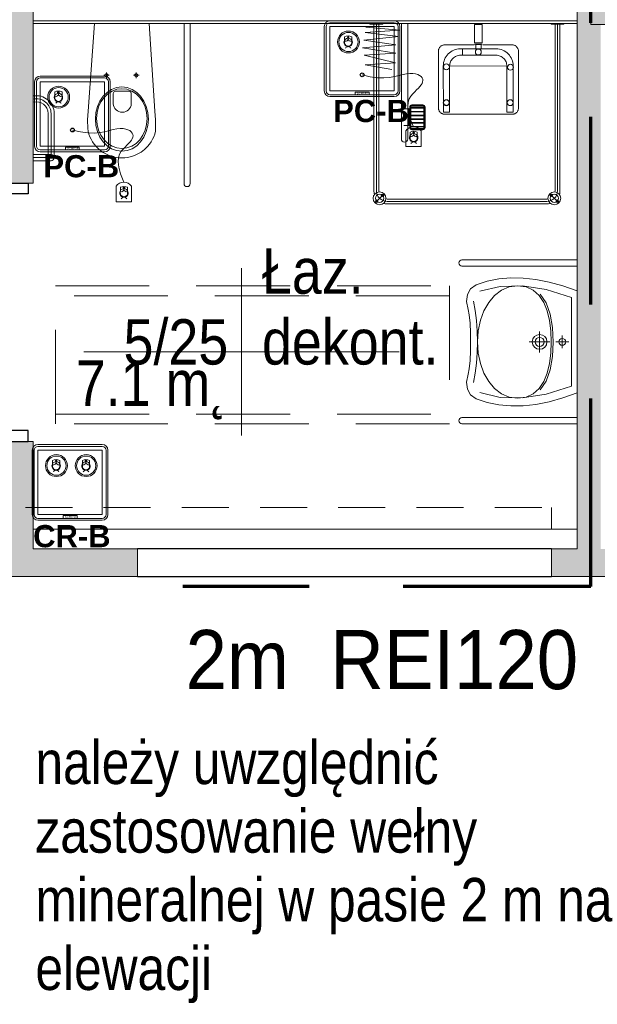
# Model space of a CAD drawing. Header units: centimetres. Extents: x -1316 to 21770, y -8842 to 3590.
# Tile 10 of 125: x -317 to -24, y -109 to 391. Entities that reach past the tile are written whole.
import ezdxf

# ---------------------------------------------------------------- set-up
doc = ezdxf.new("R2010")
doc.units = ezdxf.units.CM
for name, pattern in [('Długa kreska', [142.875, 95.25, -47.625]), ('Hidden', [71.4375, 47.625, -23.8125]), ('Ponad', [39.688, 23.813, -15.875]), ('Ukryte', [71.438, 47.625, -23.813])]:
    doc.linetypes.add(name, pattern=pattern)
for name, color, linetype, lineweight in [('A-AREA-IDEN', 2, 'Continuous', 13), ('A-DETL', 90, 'Continuous', 9), ('A-DETL-GENF', 92, 'Continuous', 9), ('A-DETL-HDLN', 90, 'Ukryte', 9), ('A-DETL-MEDM', 33, 'Continuous', 13), ('A-DOOR', 31, 'Continuous', 13), ('A-FLOR-OVHD', 1, 'Ponad', 9), ('A-WALL', 113, 'Continuous', 13), ('A-WALL-FNSH', 113, 'Continuous', 13), ('A-WALL-PATT', 111, 'Continuous', 13), ('G-ANNO-TEXT', 231, 'Continuous', 13), ('P-SANR-FIXT', 6, 'Continuous', 9), ('PRZYW_Elementy_inst_przyw', 7, 'Continuous', 9), ('S-COLS', 52, 'Continuous', 13)]:
    doc.layers.add(name, color=color, linetype=linetype, lineweight=lineweight)
doc.styles.add('adam', font='arialbd.ttf')
doc.styles.add('Arial Narrow', font='ARIALN.TTF', dxfattribs={"height": 22})
doc.styles.add('Arial_11', font='arial.ttf', dxfattribs={"width": 0.85, "height": 23})
doc.styles.add('Arial_9', font='arial.ttf', dxfattribs={"width": 0.9, "height": 30})

# ---------------------------------------------------------------- blocks, each defined once
blk = doc.blocks.new('M_Concrete-rengular-Column - 300 x 400mm-1794511-5_piętro III __10_50 m_ - stan projektowany')
at = {"layer": 'S-COLS', "lineweight": 9}
blk.add_hatch(color=254, dxfattribs=at).paths.add_polyline_path([(15, -20), (15, 20), (-15, 20), (-15, -20)], flags=0)
for p, q in [((15, 20), (-15, 20)), ((-15, 20), (-15, -20)), ((15, -20), (15, 20)), ((-15, -20), (15, -20))]:
    blk.add_line(p, q, dxfattribs=at)
blk = doc.blocks.new('miska ustępowa dla N_35_5x54 wisząca koło narożna - Type 1-2357502-5_piętro III __10_50 m_ - stan projektowany')
at = {"layer": 'P-SANR-FIXT'}
for p, q in [((-1.4, -19.5), (-4.56, -64.06)), ((29.22, -64.06), (26.4, -19.5)), ((44.09, -100.7), (44.09, -19.5)), ((47.21, -100.7), (47.21, -19.5)), ((4.69, -44.4), (4.69, -47.2)), ((19.8, -44.4), (19.8, -47.2)), ((3.32, -45.81), (6.14, -45.81)), ((18.43, -45.81), (21.25, -45.81)), ((16.4, -53.83), (9.09, -53.83)), ((8.17, -55.1), (8.17, -60.22)), ((17.32, -60.22), (17.32, -55.1)), ((-4.56, -64.06), (-4.88, -68.39)), ((29.58, -68.39), (29.22, -64.06)), ((-24.94, -65.13), (-24.94, -86)), ((-23.38, -65.13), (-23.38, -87.56)), ((-21.82, -65.13), (-21.82, -87.56)), ((-4.88, -68.39), (-4.82, -72.82)), ((29.53, -72.82), (29.58, -68.39)), ((-4.82, -72.82), (-4.57, -74.18)), ((-4.57, -74.18), (-4.19, -75.59)), ((29.19, -75.59), (29.57, -74.18)), ((29.57, -74.18), (29.53, -72.82)), ((-4.19, -75.59), (-3.69, -76.96)), ((-3.69, -76.96), (-3.07, -78.28)), ((-3.07, -78.28), (-2.34, -79.55)), ((-2.34, -79.55), (-1.51, -80.76)), ((26.51, -80.76), (27.34, -79.55)), ((27.34, -79.55), (28.07, -78.28)), ((28.07, -78.28), (28.69, -76.96)), ((28.69, -76.96), (29.19, -75.59)), ((-1.51, -80.76), (-0.58, -81.89)), ((-0.58, -81.89), (1.02, -83.46)), ((1.02, -83.46), (2.75, -84.77)), ((2.75, -84.77), (4.01, -85.53)), ((20.99, -85.53), (22.25, -84.77)), ((22.25, -84.77), (23.98, -83.46)), ((23.98, -83.46), (25.58, -81.89)), ((25.58, -81.89), (26.51, -80.76)), ((-32.54, -86), (-23.38, -86)), ((-23.38, -87.56), (-32.54, -87.56)), ((-23.38, -89.12), (-32.54, -89.12)), ((4.01, -85.53), (6.13, -86.55)), ((6.13, -86.55), (7.56, -87.01)), ((7.56, -87.01), (9.56, -87.48)), ((9.56, -87.48), (11.02, -87.67)), ((11.02, -87.67), (12.5, -87.75)), ((12.5, -87.75), (13.98, -87.67)), ((13.98, -87.67), (15.44, -87.48)), ((15.44, -87.48), (17.44, -87.01)), ((17.44, -87.01), (18.87, -86.55)), ((18.87, -86.55), (20.99, -85.53))]:
    blk.add_line(p, q, dxfattribs=at)
for centre in [(4.69, -45.81), (19.8, -45.81)]:
    blk.add_circle(centre, 0.825, dxfattribs=at)
for centre, radius, start, end in [((9.34, -54.98), 1.17, 102.2339, 185.8899), ((16.15, -54.98), 1.17, 354.1101, 77.7661), ((-30.79, -65.13), 8.97, 0, 99.9996), ((-30.79, -65.13), 7.41, 0, 102.1327), ((-30.79, -65.13), 5.85, 0, 105.4382), ((12.74, -60), 4.58, 182.8022, 357.1978), ((-23.38, -87.56), 1.56, 0, 90), ((-23.38, -87.56), 1.56, 270, 0), ((45.65, -100.7), 1.56, 180, 360)]:
    blk.add_arc(centre, radius, start, end, dxfattribs=at)
for centre, major_axis, ratio in [((12.55, -68.01), (0, 16.33), 0.823529), ((12.55, -67.76), (0, 15.16), 0.845174)]:
    blk.add_ellipse(centre, major_axis=major_axis, ratio=ratio, dxfattribs=at)
blk = doc.blocks.new('brodzik natryskowy dla N - Type 1-2359082-5_piętro III __10_50 m_ - stan projektowany')
at = {"layer": 'P-SANR-FIXT'}
for p, q in [((-42.55, -19.8), (-42.55, -19.5)), ((-36.05, -19.8), (-42.55, -19.8)), ((-40.55, -19.8), (-40.55, -104.3)), ((-39.3, -19.5), (-39.3, -104.3)), ((-38.05, -19.8), (-38.05, -104.3)), ((-36.05, -19.5), (-36.05, -19.8)), ((-26.61, -19.7), (-26.61, -78.1)), ((-23.41, -78.1), (-23.41, -19.7)), ((49.36, -19.8), (49.36, -19.5)), ((55.86, -19.8), (49.36, -19.8)), ((51.36, -19.8), (51.36, -104.3)), ((52.61, -19.5), (52.61, -104.5)), ((53.86, -19.8), (53.86, -104.3)), ((55.86, -19.5), (55.86, -19.8)), ((-27.37, -22.89), (-44.99, -24.17)), ((-44.99, -24.17), (-28.14, -26.21)), ((-44.73, -21.36), (-27.37, -22.89)), ((14.45, -20.02), (10.54, -20.02)), ((10.54, -20.02), (10.54, -29.29)), ((14.45, -20.02), (14.45, -29.29)), ((-28.14, -26.21), (-45.75, -28)), ((-45.75, -28), (-29.41, -30.3)), ((10.54, -29.29), (14.45, -29.29)), ((-29.41, -30.3), (-46.26, -31.83)), ((-46.26, -31.83), (-29.41, -34.64)), ((-29.41, -34.64), (-45.5, -35.66)), ((-7.7, -32.78), (-7.74, -33.05)), ((-7.74, -33.05), (-7.74, -62.59)), ((-7.62, -32.51), (-7.7, -32.78)), ((-7.51, -32.25), (-7.62, -32.51)), ((-7.38, -32), (-7.51, -32.25)), ((-7.23, -31.75), (-7.38, -32)), ((-7.05, -31.52), (-7.23, -31.75)), ((-6.85, -31.31), (-7.05, -31.52)), ((-6.64, -31.11), (-6.85, -31.31)), ((-6.41, -30.93), (-6.64, -31.11)), ((-6.17, -30.77), (-6.41, -30.93)), ((-5.92, -30.64), (-6.17, -30.77)), ((-5.66, -30.53), (-5.92, -30.64)), ((-5.39, -30.45), (-5.66, -30.53)), ((-5.12, -30.4), (-5.39, -30.45)), ((-4.84, -30.38), (-5.12, -30.4)), ((10.32, -30.38), (-4.84, -30.38)), ((-3.38, -35.57), (-2.82, -34.95)), ((-2.82, -34.95), (-2.2, -34.39)), ((-2.2, -34.39), (-1.53, -33.88)), ((-1.53, -33.88), (-0.81, -33.45)), ((-0.81, -33.45), (-0.05, -33.08)), ((-0.05, -33.08), (0.75, -32.79)), ((0.75, -32.79), (1.58, -32.57)), ((1.58, -32.57), (2.44, -32.44)), ((2.44, -32.44), (4.41, -32.39)), ((22.33, -32.44), (3.78, -32.39)), ((4.41, -32.39), (4.41, -35.62)), ((14.44, -30.04), (10.55, -30.01)), ((13.8, -30.17), (11.19, -30.17)), ((11.19, -30.17), (11.19, -32.44)), ((11.19, -32.44), (13.8, -32.44)), ((13.8, -32.44), (13.8, -30.17)), ((30.14, -30.38), (14.73, -30.38)), ((23.2, -32.57), (22.33, -32.44)), ((24.03, -32.79), (23.2, -32.57)), ((24.83, -33.08), (24.03, -32.79)), ((25.59, -33.45), (24.83, -33.08)), ((26.31, -33.88), (25.59, -33.45)), ((26.98, -34.39), (26.31, -33.88)), ((27.59, -34.95), (26.98, -34.39)), ((28.16, -35.57), (27.59, -34.95)), ((30.36, -30.45), (30.1, -30.4)), ((30.62, -30.53), (30.14, -30.38)), ((30.87, -30.64), (30.62, -30.53)), ((31.12, -30.78), (30.87, -30.64)), ((31.36, -30.94), (31.12, -30.78)), ((31.59, -31.12), (31.36, -30.94)), ((31.81, -31.32), (31.59, -31.12)), ((32.01, -31.54), (31.81, -31.32)), ((32.19, -31.77), (32.01, -31.54)), ((32.35, -32.02), (32.19, -31.77)), ((32.49, -32.27), (32.35, -32.02)), ((32.6, -32.54), (32.49, -32.27)), ((32.68, -32.81), (32.6, -32.54)), ((32.74, -33.08), (32.68, -32.81)), ((32.74, -33.36), (32.74, -33.08)), ((32.74, -62.88), (32.74, -33.36)), ((-45.5, -35.66), (-29.67, -39.5)), ((-29.67, -39.5), (-44.99, -40.52)), ((-5.32, -40.21), (-5.19, -39.35)), ((-5.19, -39.35), (-4.98, -38.51)), ((-4.98, -38.51), (-4.68, -37.72)), ((-4.68, -37.72), (-4.32, -36.95)), ((-4.32, -36.95), (-3.88, -36.24)), ((-3.88, -36.24), (-3.38, -35.57)), ((-1.89, -39.51), (-2.03, -40.05)), ((-1.71, -39.01), (-1.89, -39.51)), ((-1.47, -38.52), (-1.71, -39.01)), ((-1.19, -38.06), (-1.47, -38.52)), ((-0.87, -37.64), (-1.19, -38.06)), ((-0.51, -37.24), (-0.87, -37.64)), ((-0.12, -36.88), (-0.51, -37.24)), ((0.31, -36.56), (-0.12, -36.88)), ((0.76, -36.29), (0.31, -36.56)), ((1.25, -36.05), (0.76, -36.29)), ((1.76, -35.86), (1.25, -36.05)), ((2.29, -35.73), (1.76, -35.86)), ((2.84, -35.64), (2.29, -35.73)), ((3.4, -35.61), (2.84, -35.64)), ((4.41, -35.62), (3.4, -35.61)), ((3.78, -35.62), (21.37, -35.62)), ((21.37, -35.62), (21.94, -35.64)), ((21.94, -35.64), (22.49, -35.73)), ((22.49, -35.73), (23.02, -35.86)), ((23.02, -35.86), (23.53, -36.05)), ((23.53, -36.05), (24.01, -36.29)), ((24.01, -36.29), (24.47, -36.56)), ((24.47, -36.56), (24.89, -36.88)), ((24.89, -36.88), (25.29, -37.24)), ((25.29, -37.24), (25.65, -37.64)), ((25.65, -37.64), (25.96, -38.06)), ((25.96, -38.06), (26.24, -38.52)), ((26.24, -38.52), (26.48, -39.01)), ((26.48, -39.01), (26.66, -39.51)), ((26.66, -39.51), (26.8, -40.05)), ((28.66, -36.24), (28.16, -35.57)), ((29.09, -36.95), (28.66, -36.24)), ((29.46, -37.72), (29.09, -36.95)), ((29.75, -38.51), (29.46, -37.72)), ((29.97, -39.35), (29.75, -38.51)), ((30.1, -40.21), (29.97, -39.35)), ((-44.99, -40.52), (-31.46, -42.82)), ((-5.37, -41.1), (-5.32, -40.21)), ((-5.29, -64.53), (-5.37, -41.1)), ((26.92, -40.93), (-2.15, -41.13)), ((-2.15, -41.13), (-2.15, -64.53)), ((-2.03, -40.05), (-2.11, -40.6)), ((26.8, -40.05), (26.88, -40.6)), ((26.92, -64.53), (26.92, -40.93)), ((30.07, -41.13), (30.07, -64.53)), ((30.15, -41.1), (30.1, -40.21)), ((-5.23, -59.5), (-5.24, -59.65)), ((-5.24, -59.65), (-5.23, -59.79)), ((-5.21, -59.35), (-5.23, -59.5)), ((-5.23, -59.79), (-5.21, -59.94)), ((-5.18, -59.21), (-5.21, -59.35)), ((-5.13, -59.08), (-5.18, -59.21)), ((-5.07, -58.95), (-5.13, -59.08)), ((-4.99, -58.83), (-5.07, -58.95)), ((-4.91, -58.71), (-4.99, -58.83)), ((-4.81, -58.61), (-4.91, -58.71)), ((-4.71, -58.52), (-4.81, -58.61)), ((-4.6, -58.43), (-4.71, -58.52)), ((-4.48, -58.36), (-4.6, -58.43)), ((-4.35, -58.3), (-4.48, -58.36)), ((-4.21, -58.25), (-4.35, -58.3)), ((-4.07, -58.21), (-4.21, -58.25)), ((-3.93, -58.19), (-4.07, -58.21)), ((-3.78, -58.18), (-3.93, -58.19)), ((-3.48, -58.21), (-3.63, -58.19)), ((-3.34, -58.25), (-3.48, -58.21)), ((-3.21, -58.3), (-3.34, -58.25)), ((-3.08, -58.36), (-3.21, -58.3)), ((-2.96, -58.43), (-3.08, -58.36)), ((-2.85, -58.52), (-2.96, -58.43)), ((-2.74, -58.61), (-2.85, -58.52)), ((-2.65, -58.71), (-2.74, -58.61)), ((-2.56, -58.83), (-2.65, -58.71)), ((-2.49, -58.95), (-2.56, -58.83)), ((-2.43, -59.08), (-2.49, -58.95)), ((-2.38, -59.21), (-2.43, -59.08)), ((-2.34, -59.35), (-2.38, -59.21)), ((-2.32, -59.5), (-2.34, -59.35)), ((-2.34, -59.94), (-2.32, -59.79)), ((-2.31, -59.65), (-2.32, -59.5)), ((-2.32, -59.79), (-2.31, -59.65)), ((-22.41, -62.85), (-25.41, -62.85)), ((-22.81, -71.35), (-22.81, -62.85)), ((-22.61, -71.35), (-22.61, -62.85)), ((-22.41, -72.3), (-22.41, -61.9)), ((-22.11, -72.3), (-22.11, -61.9)), ((-21.81, -72.3), (-21.81, -61.9)), ((-21.81, -62.2), (-15.21, -62.2)), ((-21.81, -62.5), (-15.21, -62.5)), ((-21.81, -64.1), (-15.21, -64.1)), ((-21.81, -64.4), (-15.21, -64.4)), ((-21.31, -60.8), (-15.71, -60.8)), ((-21.31, -61.1), (-15.71, -61.1)), ((-21.31, -61.4), (-15.71, -61.4)), ((-15.21, -61.9), (-15.21, -72.3)), ((-14.91, -61.9), (-14.91, -72.3)), ((-14.61, -61.9), (-14.61, -72.3)), ((-7.74, -62.59), (-7.74, -62.87)), ((-7.74, -62.87), (-7.7, -63.14)), ((-7.7, -63.14), (-7.62, -63.41)), ((-7.62, -63.41), (-7.52, -63.68)), ((-7.52, -63.68), (-7.4, -63.93)), ((-7.4, -63.93), (-7.25, -64.17)), ((-7.25, -64.17), (-7.07, -64.4)), ((-7.07, -64.4), (-6.88, -64.61)), ((-6.88, -64.61), (-6.67, -64.81)), ((-6.67, -64.81), (-6.44, -64.99)), ((-2.15, -64.53), (-5.29, -64.53)), ((-5.21, -59.94), (-5.18, -60.08)), ((-5.18, -60.08), (-5.13, -60.21)), ((-5.13, -60.21), (-5.07, -60.34)), ((-5.07, -60.34), (-4.99, -60.46)), ((-4.99, -60.46), (-4.91, -60.58)), ((-4.91, -60.58), (-4.81, -60.68)), ((-4.81, -60.68), (-4.71, -60.77)), ((-4.71, -60.77), (-4.6, -60.86)), ((-4.6, -60.86), (-4.48, -60.93)), ((-4.48, -60.93), (-4.35, -60.99)), ((-4.35, -60.99), (-4.21, -61.04)), ((-4.21, -61.04), (-4.07, -61.08)), ((-4.07, -61.08), (-3.93, -61.1)), ((-3.93, -61.1), (-3.78, -61.11)), ((-3.78, -61.11), (-3.63, -61.1)), ((-3.63, -61.1), (-3.48, -61.08)), ((-3.48, -61.08), (-3.34, -61.04)), ((-3.34, -61.04), (-3.21, -60.99)), ((-3.21, -60.99), (-3.08, -60.93)), ((-3.08, -60.93), (-2.96, -60.86)), ((-2.96, -60.86), (-2.85, -60.77)), ((-2.85, -60.77), (-2.74, -60.68)), ((-2.74, -60.68), (-2.65, -60.58)), ((-2.65, -60.58), (-2.56, -60.46)), ((-2.56, -60.46), (-2.49, -60.34)), ((-2.49, -60.34), (-2.43, -60.21)), ((-2.43, -60.21), (-2.38, -60.08)), ((-2.38, -60.08), (-2.34, -59.94)), ((26.92, -64.53), (30.07, -64.53)), ((31.41, -65.01), (31.64, -64.84)), ((31.64, -64.84), (31.85, -64.64)), ((31.85, -64.64), (32.05, -64.43)), ((32.05, -64.43), (32.22, -64.21)), ((32.22, -64.21), (32.38, -63.96)), ((32.38, -63.96), (32.51, -63.71)), ((32.51, -63.71), (32.61, -63.44)), ((32.61, -63.44), (32.69, -63.17)), ((32.69, -63.17), (32.74, -62.88)), ((-21.81, -66), (-15.21, -66)), ((-21.81, -66.3), (-15.21, -66.3)), ((-21.81, -67.9), (-15.21, -67.9)), ((-21.81, -68.2), (-15.21, -68.2)), ((-21.81, -69.8), (-15.21, -69.8)), ((-6.44, -64.99), (-6.2, -65.14)), ((-6.2, -65.14), (-5.95, -65.27)), ((-5.95, -65.27), (-5.69, -65.38)), ((-5.69, -65.38), (-5.41, -65.46)), ((-5.41, -65.46), (-5.13, -65.51)), ((-5.13, -65.51), (29.82, -65.51)), ((29.82, -65.51), (30.1, -65.51)), ((30.1, -65.51), (30.38, -65.46)), ((30.38, -65.46), (30.65, -65.39)), ((30.65, -65.39), (30.92, -65.28)), ((30.92, -65.28), (31.17, -65.16)), ((31.17, -65.16), (31.41, -65.01)), ((-22.41, -71.35), (-25.41, -71.35)), ((-21.81, -70.1), (-15.21, -70.1)), ((-21.81, -71.7), (-15.21, -71.7)), ((-21.81, -72), (-15.21, -72)), ((-15.71, -72.8), (-21.31, -72.8)), ((-15.71, -73.1), (-21.31, -73.1)), ((-15.71, -73.4), (-21.31, -73.4)), ((-35.25, -105.75), (-40.13, -110.63)), ((47.11, -108.55), (-33.8, -108.55)), ((-33.8, -109.8), (47.11, -109.8)), ((48.56, -105.75), (53.43, -110.63)), ((47.11, -111.05), (-33.8, -111.05))]:
    blk.add_line(p, q, dxfattribs=at)
for centre, radius in [((12.42, -34), 1.5), ((-3.77, -41.55), 1.5), ((28.71, -41.74), 1.5), ((-3.85, -59.74), 1.5), ((28.59, -59.68), 1.5), ((-37.69, -108.19), 3.25), ((-39.18, -109.67), 0.62), ((-37.69, -108.19), 2.1), ((-39.18, -109.67), 0.32), ((-36.21, -106.7), 0.62), ((-36.21, -106.7), 0.32), ((51, -108.19), 3.25), ((49.51, -106.7), 0.62), ((51, -108.19), 2.1), ((49.51, -106.7), 0.32), ((52.48, -109.67), 0.62), ((52.48, -109.67), 0.32)]:
    blk.add_circle(centre, radius, dxfattribs=at)
for centre, radius, start, end in [((-21.31, -61.9), 1.1, 90, 180), ((-21.31, -61.9), 0.8, 90, 180), ((-21.31, -61.9), 0.5, 90, 180), ((-15.71, -61.9), 1.1, 360, 90), ((-15.71, -61.9), 0.8, 360, 90), ((-15.71, -61.9), 0.5, 360, 90), ((-21.31, -72.3), 1.1, 180, 270), ((-21.31, -72.3), 0.8, 180, 270), ((-21.31, -72.3), 0.5, 180, 270), ((-15.71, -72.3), 0.5, 270, 360), ((-15.71, -72.3), 0.8, 270, 360), ((-15.71, -72.3), 1.1, 270, 360), ((-25.01, -78.1), 1.6, 180, 360), ((-33.8, -104.3), 6.75, 180, 196.4965), ((-33.8, -104.3), 5.5, 180, 270), ((-33.8, -104.3), 4.25, 180, 188.8511), ((47.11, -104.3), 5.5, 270, 360), ((47.11, -104.3), 4.25, 351.1489, 360), ((47.11, -104.3), 6.75, 343.5035, 360), ((-33.8, -104.3), 4.25, 261.1489, 270), ((47.11, -104.3), 4.25, 270, 278.8511), ((-33.8, -104.3), 6.75, 253.5035, 270), ((47.11, -104.3), 6.75, 270, 286.4965)]:
    blk.add_arc(centre, radius, start, end, dxfattribs=at)
blk.add_ellipse((-23.14, -67.1), major_axis=(0, 0.325), ratio=0.224951, dxfattribs=at)
blk = doc.blocks.new('umywalka dla N_65x56 koło - Type 1-1264895-5_piętro III __10_50 m_ - stan projektowany')
at = {"layer": 'P-SANR-FIXT'}
for p, q in [((-29.1, 64.4), (-29.1, 6)), ((-25.9, 64.4), (-25.9, 6)), ((-14.43, 59.97), (-16.38, 57.12)), ((-11.49, 61.58), (-14.43, 59.97)), ((-7.9, 62.01), (-11.49, 61.58)), ((-3.96, 61.28), (-7.9, 62.01)), ((-1.14, 60.72), (-3.96, 61.28)), ((3.08, 60.29), (-1.14, 60.72)), ((7.9, 60.04), (3.08, 60.29)), ((12.5, 60.01), (7.9, 60.04)), ((17.1, 60.04), (12.5, 60.01)), ((21.92, 60.29), (17.1, 60.04)), ((26.14, 60.72), (21.92, 60.29)), ((28.96, 61.28), (26.14, 60.72)), ((32.9, 62.01), (28.96, 61.28)), ((36.49, 61.58), (32.9, 62.01)), ((39.43, 59.97), (36.49, 61.58)), ((41.38, 57.12), (39.43, 59.97)), ((50.9, 64.4), (50.9, 6)), ((54.1, 6), (54.1, 64.4)), ((-16.38, 57.12), (-18.22, 51.51)), ((-13.17, 55.28), (-15.64, 44.98)), ((-8.14, 58.51), (-3.44, 57.63)), ((-3.44, 57.63), (1.64, 57.08)), ((1.52, 55.04), (-3.33, 53.22)), ((6.84, 56.17), (1.52, 55.04)), ((1.64, 57.08), (6.99, 56.74)), ((12.52, 56.56), (6.84, 56.17)), ((6.99, 56.74), (12.48, 56.52)), ((12.48, 56.52), (17.98, 56.74)), ((18.18, 56.17), (12.52, 56.56)), ((17.98, 56.74), (23.33, 57.08)), ((23.49, 55.04), (18.18, 56.17)), ((23.33, 57.08), (28.41, 57.63)), ((28.31, 53.22), (23.49, 55.04)), ((28.41, 57.63), (33.11, 58.51)), ((40.64, 44.98), (38.17, 55.28)), ((43.22, 51.51), (41.38, 57.12)), ((-18.22, 51.51), (-19.42, 45.69)), ((-7.59, 50.79), (-11.11, 47.81)), ((-3.33, 53.22), (-7.59, 50.79)), ((32.54, 50.79), (28.31, 53.22)), ((36.03, 47.81), (32.54, 50.79)), ((44.42, 45.69), (43.22, 51.51)), ((-19.42, 45.69), (-19.97, 39.64)), ((-15.64, 44.98), (-15.95, 33.74)), ((-11.11, 47.81), (-13.79, 44.33)), ((38.68, 44.33), (36.03, 47.81)), ((40.95, 33.74), (40.64, 44.98)), ((44.97, 39.64), (44.42, 45.69)), ((-15.49, 40.42), (-16.08, 36.14)), ((-13.79, 44.33), (-15.49, 40.42)), ((40.36, 40.42), (38.68, 44.33)), ((40.95, 36.14), (40.36, 40.42)), ((-19.97, 39.64), (-19.89, 33.38)), ((-16.08, 36.14), (-15.49, 31.83)), ((40.36, 31.83), (40.95, 36.14)), ((44.89, 33.38), (44.97, 39.64)), ((-19.89, 33.38), (-19.18, 26.89)), ((-15.95, 33.74), (-14.09, 21.65)), ((-15.49, 31.83), (-13.8, 28.22)), ((12.5, 30.26), (12.5, 19.76)), ((38.67, 28.22), (40.36, 31.83)), ((39.09, 21.65), (40.95, 33.74)), ((44.18, 26.89), (44.89, 33.38)), ((-19.18, 26.89), (-17.85, 20.17)), ((-13.8, 28.22), (-11.14, 25.26)), ((-11.14, 25.26), (-7.63, 22.92)), ((7.16, 25.01), (17.84, 25.01)), ((8.75, 25.01), (9.04, 26.47)), ((9.04, 23.56), (8.75, 25.01)), ((9.04, 26.47), (9.85, 27.66)), ((9.85, 27.66), (11.04, 28.47)), ((10.2, 25.01), (10.38, 25.91)), ((10.38, 24.12), (10.2, 25.01)), ((10.38, 25.91), (10.87, 26.64)), ((10.87, 26.64), (11.61, 27.13)), ((11.04, 28.47), (12.5, 28.76)), ((11.61, 27.13), (12.5, 27.31)), ((12.5, 28.76), (13.96, 28.47)), ((12.5, 27.31), (13.39, 27.13)), ((13.39, 27.13), (14.13, 26.64)), ((13.96, 28.47), (15.15, 27.66)), ((14.13, 26.64), (14.62, 25.91)), ((14.62, 25.91), (14.8, 25.01)), ((14.8, 25.01), (14.62, 24.12)), ((15.15, 27.66), (15.96, 26.47)), ((15.96, 26.47), (16.25, 25.01)), ((16.25, 25.01), (15.96, 23.56)), ((32.5, 22.92), (36.01, 25.26)), ((36.01, 25.26), (38.67, 28.22)), ((42.85, 20.17), (44.18, 26.89)), ((-17.85, 20.17), (-15.89, 13.2)), ((-14.09, 21.65), (-10.01, 8.8)), ((-7.38, 21.71), (-11.89, 24.74)), ((-7.63, 22.92), (-3.39, 21.17)), ((-1.64, 19.63), (-7.38, 21.71)), ((-3.39, 21.17), (1.45, 19.96)), ((9.85, 22.36), (9.04, 23.56)), ((11.04, 21.56), (9.85, 22.36)), ((10.87, 23.39), (10.38, 24.12)), ((11.61, 22.89), (10.87, 23.39)), ((12.5, 21.26), (11.04, 21.56)), ((12.5, 22.71), (11.61, 22.89)), ((13.39, 22.89), (12.5, 22.71)), ((13.96, 21.56), (12.5, 21.26)), ((14.13, 23.39), (13.39, 22.89)), ((15.15, 22.36), (13.96, 21.56)), ((14.62, 24.12), (14.13, 23.39)), ((15.96, 23.56), (15.15, 22.36)), ((23.42, 19.96), (28.26, 21.17)), ((32.25, 21.71), (26.51, 19.63)), ((28.26, 21.17), (32.5, 22.92)), ((36.76, 24.74), (32.25, 21.71)), ((35.01, 8.8), (39.09, 21.65)), ((40.89, 13.2), (42.85, 20.17)), ((5.06, 18.42), (-1.64, 19.63)), ((1.45, 19.96), (6.76, 19.26)), ((12.43, 18.04), (5.06, 18.42)), ((6.76, 19.26), (12.43, 19.04)), ((11.26, 14.71), (11.82, 15.09)), ((11.82, 15.09), (12.5, 15.23)), ((12.43, 19.04), (18.1, 19.26)), ((19.81, 18.42), (12.43, 18.04)), ((12.5, 16.73), (12.5, 10.22)), ((12.5, 15.23), (13.18, 15.09)), ((13.18, 15.09), (13.74, 14.71)), ((18.1, 19.26), (23.42, 19.96)), ((26.51, 19.63), (19.81, 18.42)), ((-15.89, 13.2), (-13.31, 6)), ((15.75, 13.48), (9.25, 13.48)), ((10.75, 13.48), (10.89, 14.16)), ((10.89, 12.8), (10.75, 13.48)), ((10.89, 14.16), (11.26, 14.71)), ((11.26, 12.24), (10.89, 12.8)), ((11.82, 11.86), (11.26, 12.24)), ((12.5, 11.72), (11.82, 11.86)), ((13.18, 11.86), (12.5, 11.72)), ((13.74, 12.24), (13.18, 11.86)), ((13.74, 14.71), (14.11, 14.16)), ((14.11, 12.8), (13.74, 12.24)), ((14.11, 14.16), (14.25, 13.48)), ((14.25, 13.48), (14.11, 12.8)), ((38.31, 6), (40.89, 13.2)), ((-10.01, 8.8), (12.5, 8.8)), ((12.5, 8.8), (35.01, 8.8))]:
    blk.add_line(p, q, dxfattribs=at)
for centre in [(-27.5, 64.4), (52.5, 64.4)]:
    blk.add_arc(centre, 1.6, 360, 180, dxfattribs=at)
blk = doc.blocks.new('DRZWI 1S - automatyczna etykieta - Drzwi 120 _łazienkowe_-2397572-5_piętro III __10_50 m_ - stan projektowany')
at = {"layer": 'A-DETL-GENF'}
for p, q in [((-65.5, 3.5), (-60, 3.5)), ((-65.5, -6), (-65.5, 3.5)), ((-60, 3.5), (-60, -6)), ((60, 3.5), (65.5, 3.5)), ((60, -6), (60, 3.5)), ((65.5, 3.5), (65.5, -6)), ((-60, -6), (-65.5, -6)), ((65.5, -6), (60, -6))]:
    blk.add_line(p, q, dxfattribs=at)
at = {"layer": 'A-DETL-MEDM', "lineweight": 25}
for p, q in [((-65.5, -6), (-65.5, 3.5)), ((-65.5, 3.5), (-60, 3.5)), ((-60, 3.5), (-60, -6)), ((60, 3.5), (60, -6)), ((65.5, 3.5), (60, 3.5)), ((65.5, -6), (65.5, 3.5)), ((-60, -6), (-65.5, -6)), ((60, -6), (65.5, -6))]:
    blk.add_line(p, q, dxfattribs=at)
at = {"layer": 'A-DOOR'}
blk.add_line((60, -6), (60, -126), dxfattribs=at)
blk.add_arc((60, -6), 120, 180, 270, dxfattribs=at)
blk = doc.blocks.new('METKA_POMIESZCZENIA2 - Rozbudowana krótka - bez ramki-2403173-5_piętro III __10_50 m_ - stan projektowany')
at = {"layer": 'A-AREA-IDEN'}
for p, q in [((0, 0.425), (0, 0)), ((0.0976, 0), (-0.8, 0)), ((-0.8, 0), (0.8, 0)), ((0, 0), (0, -0.425))]:
    blk.add_line(p, q, dxfattribs=at)
blk = doc.blocks.new('Ikona')
at = {"layer": 'PRZYW_Elementy_inst_przyw'}
h = blk.add_hatch(color=1, dxfattribs=at)
h.dxf.hatch_style = 1
h.paths.add_polyline_path([(-1065.97, 3801.31), (-1066.17, 3801.31), (-1066.17, 3801.08), (-1065.97, 3801.08)])
h.paths.add_polyline_path([(-1065.97, 3801.08), (-1066.17, 3801.08), (-1066.17, 3800.87), (-1065.97, 3800.87)])
h.paths.add_polyline_path([(-1065.74, 3801.08), (-1065.97, 3801.08), (-1065.97, 3800.87), (-1065.74, 3800.87)])
h.paths.add_polyline_path([(-1066.17, 3801.08), (-1066.41, 3801.08), (-1066.41, 3800.87), (-1066.17, 3800.87)])
h.paths.add_polyline_path([(-1065.97, 3800.87), (-1066.17, 3800.87), (-1066.17, 3800.64), (-1065.97, 3800.64)])
at = {"layer": 'PRZYW_Elementy_inst_przyw', "color": 1}
for p, q in [((-1067.65, 3799.71), (-1067.65, 3801.21)), ((-1064.49, 3799.71), (-1064.49, 3801.21))]:
    blk.add_line(p, q, dxfattribs=at)
for points in [[(-1066.17, 3801.31), (-1065.97, 3801.31), (-1065.97, 3800.64), (-1066.17, 3800.64)], [(-1065.74, 3801.08), (-1065.74, 3800.87), (-1066.41, 3800.87), (-1066.41, 3801.08)]]:
    blk.add_lwpolyline(points, close=True, dxfattribs=at)
for centre, radius, start, end in [((-1066.07, 3798.03), 3.55, 63.5398, 116.4602), ((-1066.07, 3798.74), 1.85, 31.7978, 276.8309), ((-1066.06, 3798.68), 1.6, 156.7793, 23.2207), ((-1066.07, 3798.72), 1.65, 89.6447, 89.8927), ((-1066.08, 3798.74), 1.86, 277.2029, 31.4258), ((-1066.07, 3795.45), 1.43, 32.8175, 147.1825)]:
    blk.add_arc(centre, radius, start, end, dxfattribs=at)
at = {"layer": 'PRZYW_Elementy_inst_przyw', "color": 1, "lineweight": 5}
for centre, start, end in [((-1067.2, 3800.4), 253.1892, 358.3615), ((-1064.92, 3800.4), 181.6385, 286.8108)]:
    blk.add_arc(centre, 1.14, start, end, dxfattribs=at)
blk = doc.blocks.new('PC-B')
at = {"layer": 'PRZYW_Elementy_inst_przyw'}
for p, q in [((16.32, 0), (-16.32, 0)), ((-19.2, -2.88), (-19.2, -35.52)), ((-18.24, -2.88), (-18.24, -35.52)), ((-16.32, -0.96), (16.32, -0.96)), ((18.24, -2.88), (18.24, -35.52)), ((19.2, -35.52), (19.2, -2.88)), ((-16.32, -37.44), (16.32, -37.44)), ((-16.32, -38.4), (16.32, -38.4))]:
    blk.add_line(p, q, dxfattribs=at)
at = {"layer": 'PRZYW_Elementy_inst_przyw', "color": 7}
blk.add_lwpolyline([(-16.32, -2.88), (16.32, -2.88), (16.32, -35.52), (-16.32, -35.52)], close=True, dxfattribs=at)
at = {"layer": 'PRZYW_Elementy_inst_przyw', "color": 0}
blk.add_lwpolyline([(-3.49, -36.08), (3.49, -36.08), (3.49, -37.44), (-3.49, -37.44)], close=True, dxfattribs=at)
at = {"layer": 'PRZYW_Elementy_inst_przyw', "color": 0, "lineweight": 5, "ltscale": 0.4}
blk.add_lwpolyline([(29.98, -55.8), (29.98, -63.78), (22.13, -63.78), (22.13, -55.8)], dxfattribs=at)
at = {"layer": 'PRZYW_Elementy_inst_przyw', "lineweight": 5}
for radius in [5.55, 4.87]:
    blk.add_circle((-6.96, -10.7), radius, dxfattribs=at)
at = {"layer": 'PRZYW_Elementy_inst_przyw', "linetype": 'Continuous', "lineweight": -3, "ltscale": 0.4}
blk.add_circle((0, -27.36), 0.96, dxfattribs=at)
at = {"layer": 'PRZYW_Elementy_inst_przyw'}
for centre, radius, start, end in [((-16.32, -2.88), 2.88, 90, 180), ((16.32, -2.88), 2.88, 0, 90), ((-16.32, -2.88), 1.92, 90, 180), ((16.32, -2.88), 1.92, 0, 90), ((-16.32, -35.52), 2.88, 180, 270), ((-16.32, -35.52), 1.92, 180, 270), ((16.32, -35.52), 2.88, 270, 0), ((16.32, -35.52), 1.92, 270, 0)]:
    blk.add_arc(centre, radius, start, end, dxfattribs=at)
at = {"layer": 'PRZYW_Elementy_inst_przyw', "color": 0, "lineweight": 5, "ltscale": 0.4}
blk.add_arc((26.05, -58.49), 4.75, 34.3565, 145.6435, dxfattribs=at)
at = {"layer": 'PRZYW_Elementy_inst_przyw', "color": 0, "linetype": 'Continuous', "lineweight": 5, "ltscale": 0.4}
blk.add_open_spline([(0, -27.36), (11.69, -30.77), (24.21, -24.31), (33.16, -29.41), (27.42, -35.44), (20.7, -41.6), (26.05, -53.73)], degree=3, dxfattribs=at)
at = {"layer": 'PRZYW_Elementy_inst_przyw', "lineweight": 5, "xscale": 1.155937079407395, "yscale": 1.155937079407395, "zscale": 1.155937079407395}
for p in [(1225.21, -4402), (1258.45, -4450.36)]:
    blk.add_blockref('Ikona', p, dxfattribs=at)
at = {"layer": 'PRZYW_Elementy_inst_przyw', "color": 0, "insert": (-2.71, -36.19), "char_height": 1.056, "attachment_point": 1}
blk.add_mtext_dynamic_manual_height_columns('SCHIMA', width=11.8192, gutter_width=12.5, heights=[0], dxfattribs=at)
at = {"layer": 'PRZYW_Elementy_inst_przyw', "color": 7, "linetype": 'Continuous', "lineweight": -3, "style": 'adam'}
blk.add_attdef('NAZWA', (-14.71, -51.32), '', height=11.25, dxfattribs=at)
blk = doc.blocks.new('Ikona2')
at = {"layer": 'PRZYW_Elementy_inst_przyw'}
h = blk.add_hatch(color=106, dxfattribs=at)
h.dxf.hatch_style = 1
h.paths.add_polyline_path([(0.1, -0.27), (-0.1, -0.27), (-0.1, -0.5), (0.1, -0.5)])
h.paths.add_polyline_path([(0.1, -0.5), (-0.1, -0.5), (-0.1, -0.7), (0.1, -0.7)])
h.paths.add_polyline_path([(0.34, -0.5), (0.1, -0.5), (0.1, -0.7), (0.34, -0.7)])
h.paths.add_polyline_path([(-0.1, -0.5), (-0.34, -0.5), (-0.34, -0.7), (-0.1, -0.7)])
h.paths.add_polyline_path([(0.1, -0.7), (-0.1, -0.7), (-0.1, -0.94), (0.1, -0.94)])
at = {"layer": 'PRZYW_Elementy_inst_przyw', "color": 106}
for p, q in [((-1.58, -1.86), (-1.58, -0.37)), ((1.58, -1.86), (1.58, -0.37))]:
    blk.add_line(p, q, dxfattribs=at)
for points in [[(0.34, -0.5), (0.34, -0.7), (-0.34, -0.7), (-0.34, -0.5)], [(-0.1, -0.27), (0.1, -0.27), (0.1, -0.94), (-0.1, -0.94)]]:
    blk.add_lwpolyline(points, close=True, dxfattribs=at)
for centre, radius, start, end in [((0, -3.55), 3.55, 63.5398, 116.4602), ((0, -2.84), 1.85, 31.7978, 276.8309), ((0.01, -2.9), 1.6, 156.7793, 23.2207), ((0, -2.85), 1.65, 89.6447, 89.8927), ((-0.01, -2.84), 1.86, 277.2029, 31.4258), ((0, -6.13), 1.43, 32.8175, 147.1825)]:
    blk.add_arc(centre, radius, start, end, dxfattribs=at)
at = {"layer": 'PRZYW_Elementy_inst_przyw', "color": 106, "lineweight": 5}
for centre, start, end in [((-1.13, -1.18), 253.1892, 358.3615), ((1.15, -1.18), 181.6385, 286.8108)]:
    blk.add_arc(centre, 1.14, start, end, dxfattribs=at)
blk = doc.blocks.new('UK4-PPO')
at = {"layer": 'PRZYW_Elementy_inst_przyw'}
for p, q in [((-16.31, 16.29), (-16.31, -16.35)), ((-15.35, 16.29), (-15.35, -16.35)), ((19.21, 19.17), (-13.43, 19.17)), ((-13.43, 18.21), (19.21, 18.21)), ((21.13, 16.29), (21.13, -16.35)), ((22.09, -16.35), (22.09, 16.29)), ((-13.43, -18.27), (19.21, -18.27)), ((-13.43, -19.23), (19.21, -19.23))]:
    blk.add_line(p, q, dxfattribs=at)
at = {"layer": 'PRZYW_Elementy_inst_przyw', "color": 7}
blk.add_lwpolyline([(-13.43, 16.29), (19.21, 16.29), (19.21, -16.35), (-13.43, -16.35)], close=True, dxfattribs=at)
at = {"layer": 'PRZYW_Elementy_inst_przyw', "color": 0}
blk.add_lwpolyline([(-0.6, -16.91), (6.38, -16.91), (6.38, -18.27), (-0.6, -18.27)], close=True, dxfattribs=at)
at = {"layer": 'PRZYW_Elementy_inst_przyw', "lineweight": 5}
for centre, radius in [((-4.07, 8.47), 5.55), ((-4.07, 8.47), 4.87), ((11.05, 8.47), 5.55), ((11.05, 8.47), 4.87)]:
    blk.add_circle(centre, radius, dxfattribs=at)
at = {"layer": 'PRZYW_Elementy_inst_przyw'}
for centre, radius, start, end in [((-13.43, 16.29), 2.88, 90, 180), ((-13.43, 16.29), 1.92, 90, 180), ((19.21, 16.29), 2.88, 0, 90), ((19.21, 16.29), 1.92, 0, 90), ((-13.43, -16.35), 2.88, 180, 270), ((-13.43, -16.35), 1.92, 180, 270), ((19.21, -16.35), 2.88, 270, 0), ((19.21, -16.35), 1.92, 270, 0)]:
    blk.add_arc(centre, radius, start, end, dxfattribs=at)
at = {"layer": 'PRZYW_Elementy_inst_przyw', "lineweight": 5, "xscale": 1.155937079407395, "yscale": 1.155937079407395, "zscale": 1.155937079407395}
for name, p in [('Ikona', (1228.1, -4382.83)), ('Ikona2', (10.92, 11.56))]:
    blk.add_blockref(name, p, dxfattribs=at)
at = {"layer": 'PRZYW_Elementy_inst_przyw', "color": 0, "insert": (0.18, -17.02), "char_height": 1.056, "attachment_point": 1}
blk.add_mtext_dynamic_manual_height_columns('SCHIMA', width=11.8192, gutter_width=12.5, heights=[0], dxfattribs=at)

msp = doc.modelspace()

# ---------------------------------------------------------------- hatches: boundary and pattern name
at = {"layer": 'A-WALL-PATT'}
h = msp.add_hatch(color=9, dxfattribs=at)
h.paths.add_polyline_path([(-22.62, 122.33), (-22.62, 388.33), (-27.62, 388.33), (-27.62, 428.33), (-22.62, 428.33), (-22.62, 465.83), (-34.62, 465.83), (-34.62, 122.33)], flags=0)
h.paths.add_polyline_path([(-34.62, 566.83), (-22.62, 566.83), (-22.62, 873.33), (-27.62, 873.33), (-27.62, 903.33), (-22.62, 903.33), (-22.62, 908.33), (-34.62, 908.33), (-34.62, 625.33)], flags=0)
h = msp.add_hatch(color=9, dxfattribs=at)
h.paths.add_polyline_path([(-313.12, 122.33), (-310.62, 122.33), (-310.62, 176.83), (-322.62, 176.83), (-322.62, 122.33)], flags=0)
h.paths.add_polyline_path([(-310.62, 307.83), (-310.62, 465.83), (-322.62, 465.83), (-322.62, 307.83), (-313.12, 307.83)], flags=0)
h.paths.add_polyline_path([(-310.62, 610.83), (-310.62, 647.83), (-322.62, 647.83), (-322.62, 610.83), (-313.12, 610.83)], flags=0)
h.paths.add_polyline_path([(-322.62, 757.83), (-310.62, 757.83), (-310.62, 896.33), (-322.62, 896.33), (-322.62, 788.28)], flags=0)
h = msp.add_hatch(color=9, dxfattribs=at)
h.paths.add_polyline_path([(-532.62, 108.33), (-532.62, 122.33), (-552.62, 122.33), (-552.62, 108.33), (-537.36, 108.33)], flags=0)
h.paths.add_polyline_path([(-327.62, 108.33), (-257.62, 108.33), (-257.62, 122.33), (-327.62, 122.33)], flags=0)
h.paths.add_polyline_path([(-47.62, 108.33), (22.38, 108.33), (22.38, 122.33), (-47.62, 122.33)], flags=0)
h.paths.add_polyline_path([(232.38, 108.33), (302.38, 108.33), (302.38, 122.33), (232.38, 122.33)], flags=0)
h.paths.add_polyline_path([(527.38, 108.33), (527.38, 122.33), (492.38, 122.33), (492.38, 108.33)], flags=0)

# ---------------------------------------------------------------- linework, layer by layer
at = {"layer": 'A-DETL', "linetype": 'Długa kreska', "lineweight": 70}
for q in [(-27.62, 800.33), (-234.62, 103.33)]:
    msp.add_line((-27.62, 103.33), q, dxfattribs=at)
at = {"layer": 'A-DETL-HDLN'}
for p, q in [((-299.27, 255.73), (-99.27, 255.73)), ((-299.27, 185.73), (-299.27, 255.73)), ((-99.27, 255.73), (-99.27, 185.73)), ((-99.27, 250.73), (-299.27, 250.73)), ((-299.27, 190.73), (-99.27, 190.73)), ((-99.27, 185.73), (-299.27, 185.73))]:
    msp.add_line(p, q, dxfattribs=at)
at = {"layer": 'A-FLOR-OVHD'}
for p in [(-552.62, 143.33), (-47.62, 132.33)]:
    msp.add_line(p, (-47.62, 143.33), dxfattribs=at)
at = {"layer": 'A-WALL', "lineweight": 9}
for p, q in [((-310.62, 307.83), (-310.62, 465.83)), ((-34.62, 465.83), (-34.62, 122.33)), ((-313.12, 307.83), (-310.62, 307.83)), ((-310.62, 176.83), (-313.12, 176.83)), ((-310.62, 122.33), (-310.62, 176.83)), ((-310.62, 132.33), (-34.62, 132.33)), ((-257.62, 122.33), (-310.62, 122.33)), ((-34.62, 122.33), (-47.62, 122.33)), ((-327.62, 108.33), (-257.62, 108.33)), ((-47.62, 108.33), (22.38, 108.33))]:
    msp.add_line(p, q, dxfattribs=at)
at = {"layer": 'A-WALL'}
for p, q in [((-34.62, 390.08), (-310.62, 390.08)), ((-257.62, 108.33), (-257.62, 122.33)), ((-47.62, 122.33), (-47.62, 108.33))]:
    msp.add_line(p, q, dxfattribs=at)
at = {"layer": 'A-WALL', "color": 7, "lineweight": 25}
for p, q in [((-47.62, 122.33), (-257.62, 122.33)), ((-257.62, 108.33), (-47.62, 108.33))]:
    msp.add_line(p, q, dxfattribs=at)
at = {"layer": 'A-WALL-FNSH', "color": 250, "lineweight": 9}
msp.add_line((-310.62, 388.83), (-34.62, 388.83), dxfattribs=at)

# ---------------------------------------------------------------- block references
at = {"layer": 'A-AREA-IDEN', "xscale": 99.99999999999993, "yscale": 99.99999999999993, "zscale": 99.99999999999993}
msp.add_blockref('METKA_POMIESZCZENIA2 - Rozbudowana krótka - bez ramki-2403173-5_piętro III __10_50 m_ - stan projektowany', (-204.9, 222.28), dxfattribs=at)
at = {"layer": 'A-DOOR', "rotation": 269.9999999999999}
msp.add_blockref('DRZWI 1S - automatyczna etykieta - Drzwi 120 _łazienkowe_-2397572-5_piętro III __10_50 m_ - stan projektowany', (-316.62, 242.33), dxfattribs=at)
at = {"layer": 'P-SANR-FIXT'}
for name, p in [('miska ustępowa dla N_35_5x54 wisząca koło narożna - Type 1-2357502-5_piętro III __10_50 m_ - stan projektowany', (-278.08, 408.33)), ('brodzik natryskowy dla N - Type 1-2359082-5_piętro III __10_50 m_ - stan projektowany', (-97.12, 408.33))]:
    msp.add_blockref(name, p, dxfattribs=at)
at = {"layer": 'P-SANR-FIXT', "rotation": 90.00000000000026}
msp.add_blockref('umywalka dla N_65x56 koło - Type 1-1264895-5_piętro III __10_50 m_ - stan projektowany', (-28.62, 214.83), dxfattribs=at)
at = {"layer": 'PRZYW_Elementy_inst_przyw', "linetype": 'Hidden', "lineweight": 5}
for p in [(-143.64, 390.11), (-290.64, 362.11)]:
    msp.add_blockref('PC-B', p, dxfattribs=at).add_auto_attribs({'NAZWA': 'PC-B'})
at = {"layer": 'PRZYW_Elementy_inst_przyw'}
ref = msp.add_blockref('UK4-PPO', (-294.69, 156.11), dxfattribs=at)
ref.add_attrib('NAZWA', 'CR-B', (-310.57, 123.19), dxfattribs={"color": 7, "linetype": 'Continuous', "lineweight": -3, "height": 11.25, "style": 'adam'})
at = {"layer": 'S-COLS', "lineweight": 9}
msp.add_blockref('M_Concrete-rengular-Column - 300 x 400mm-1794511-5_piętro III __10_50 m_ - stan projektowany', (-12.62, 408.33), dxfattribs=at)

# ---------------------------------------------------------------- texts
at = {"layer": 'A-AREA-IDEN', "color": 0, "char_height": 23, "line_spacing_factor": 0.936439, "style": 'Arial_11'}
for s, insert, width, attachment_point in [('\\pt84.99995,169.9999,255.00008,340.00003,424.99998,509.99993,595.00011,680.00006,765.00001,849.99996,934.99991,1020.00009,1105.00004,1189.99999,1274.99994,1359.99989,1445.00007,1530.00002,1614.99997,1699.99992,1785.0001,1870.00005,1955,2039.99995,2124.9999,2210.00008,2295.00003,2379.99998,2464.99993,2550.00011,2635.00006,2720.00001;Łaz.\\Pdekont.', (-194.47, 215.5), 89.42, 7), ('\\pxqr,t3.69565,7.3913,11.08696,14.78261,18.47826,22.17391,25.86957,29.56522,33.26087,36.95652,40.65217,44.34783,48.04348,51.73913,55.43478,59.13043,62.82609,66.52174,70.21739,73.91304,77.6087,81.30435,85,88.69565,92.3913,96.08696,99.78261,103.47826,107.17391,110.86957,114.56522,118.26087;{5/25}', (-211.56, 215.5), 52.87, 9), ('\\pt84.99995,169.9999,255.00008,340.00003,424.99998,509.99993,595.00011,680.00006,765.00001,849.99996,934.99991,1020.00009,1105.00004,1189.99999,1274.99994,1359.99989,1445.00007,1530.00002,1614.99997,1699.99992,1785.0001,1870.00005,1955,2039.99995,2124.9999,2210.00008,2295.00003,2379.99998,2464.99993,2550.00011,2635.00006,2720.00001;7.1 m˛', (-211.56, 217.89), 76.5, 3)]:
    msp.add_mtext(s, dxfattribs=dict(at, insert=insert, width=width, attachment_point=attachment_point))
at = {"layer": 'G-ANNO-TEXT', "color": 1, "attachment_point": 1}
for s, insert, char_height, width, line_spacing_factor, style in [('\\pxt3.81,7.62,11.43,15.24,19.05,22.86,26.67,30.48,34.29,38.1,41.91,45.72,49.53,53.34,57.15,60.96,64.77,68.58,72.39,76.2,80.01,83.82,87.63,91.44,95.25,99.06,102.87,106.68,110.49,114.3,118.11,121.92;{2m  REI120}', (-233.2, 81.21), 30, 226.26, 0.936439, 'Arial_9'), ('\\pt127.00006,253.9999,380.99996,508.00002,635.00008,761.99992,888.99998,1016.00004,1143.0001,1269.99994,1397,1524.00006,1650.9999,1777.99996,1905.00002,2032.00008,2158.99992,2285.99998,2413.00004,2540.0001,2666.99994,2794,2921.00006,3047.9999,3174.99996,3302.00002,3429.00008,3555.99992,3682.99998,3810.00004,3937.0001,4063.99994;należy uwzględnić zastosowanie wełny mineralnej w pasie 2 m na elewacji', (-309.4, 25.09), 22, 344.6, 0.949189, 'Arial Narrow')]:
    msp.add_mtext(s, dxfattribs=dict(at, insert=insert, char_height=char_height, width=width, line_spacing_factor=line_spacing_factor, style=style))

doc.saveas('drawing.dxf')
